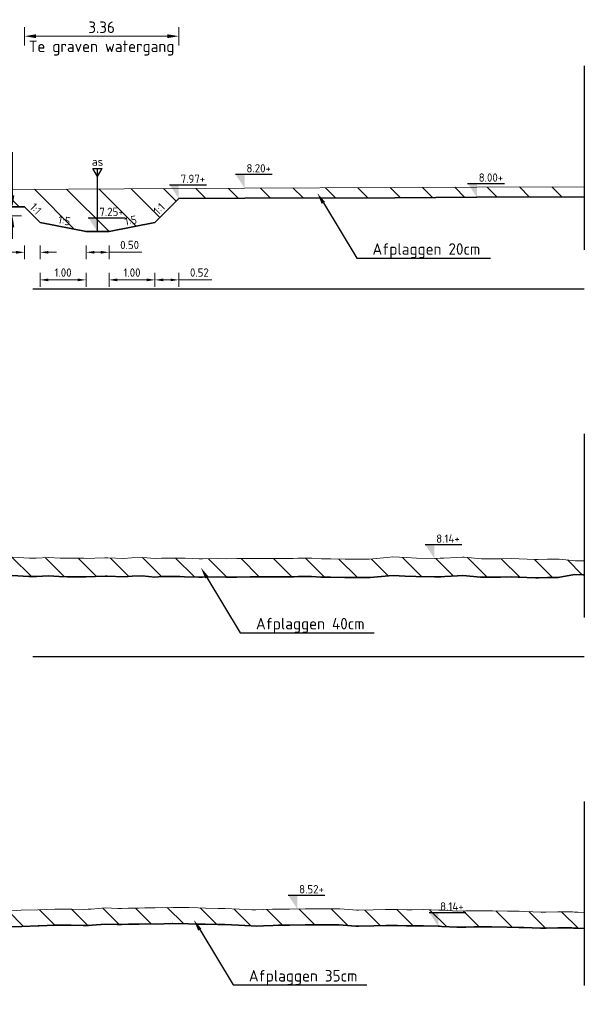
# Model space of a CAD drawing. Header units: metres. Extents: x 199581 to 207779, y 462378 to 466293.
# Tile 27 of 134: x 207321 to 207333, y 465966 to 465987. Entities that reach past the tile are written whole.
import ezdxf
from ezdxf import colors
from ezdxf.entities.mleader import LeaderData, LeaderLine
from ezdxf.enums import TextEntityAlignment as Align
from ezdxf.math import Vec2, Vec3

# ---------------------------------------------------------------- set-up
doc = ezdxf.new("R2010")
doc.units = ezdxf.units.M
doc.linetypes.add('AL-NAP_LIJN', pattern=[15.25, 12, -1.5, 0.25, -1.5])
doc.linetypes.add('XX-AFBREEK', pattern=[7, 4, -1, 1, -1])
doc.layers.get('0').update_dxf_attribs({"lineweight": 25})
for name, color, linetype, lineweight in [('B-WE-GR-MAAIVELD-G-GRIJS', 253, 'GW-MAAIVELD', 13), ('N-WE-AM-AS-SD', 10, 'Continuous', 25), ('N-WE-GW-MAAIVELD-GD', 90, 'GW-MAAIVELD', 35), ('N-WE-GW-ONTGRAVING-WERK-AD', 253, 'Continuous', 18), ('X-XX-AL-AFBREEKLIJN-GD', 250, 'XX-AFBREEK', 25), ('X-XX-AL-M', 7, 'Continuous', 18), ('X-XX-AL-NAP-GD', 253, 'AL-NAP_LIJN', 25), ('X-XX-AL-PEILMAAT-BEST-SD', 251, 'Continuous', 25), ('X-XX-AL-PEILMAAT-SD', 7, 'Continuous', 25), ('X-XX-AL-REFERENTIE-T25', 7, 'Continuous', 25), ('X-XX-AL-T18', 10, 'Continuous', 18)]:
    doc.layers.add(name, color=color, linetype=linetype, lineweight=lineweight)
doc.styles.add('NLCS-ISO', font='NLCS-ISO.ttf')
doc.styles.add('NLCS-ISO-M100-T18', font='NLCS-ISO.ttf', dxfattribs={"height": 0.18})
doc.styles.add('NLCS-ISO-M100-T25', font='NLCS-ISO.ttf', dxfattribs={"height": 0.25})
doc.styles.add('NLCS-ISO-M50-T18', font='isocpeur.ttf', dxfattribs={"height": 0.09})
doc.linetypes.add('GW-MAAIVELD', pattern='A,12,[40,NLCS.SHX,S=1,R=0,X=0,Y=-0.5],12', length=24)
doc.dimstyles.new('NLCS-M100-T18-PIJL_L2_H1', dxfattribs={"dimscale": 0.1, "dimtxt": 2.5, "dimasz": 1.8, "dimexe": 2, "dimexo": 2, "dimgap": 0.7, "dimtad": 1, "dimzin": 0, "dimdsep": 46, "dimtxsty": 'NLCS-ISO-M100-T18', "dimcen": 0, "dimdle": 2, "dimclrd": 256, "dimclre": 256, "dimclrt": 10, "dimadec": 1, "dimazin": 0, "dimtfac": 1, "dimtdec": 3, "dimtofl": 0, "dimtmove": 0, "dimatfit": 3, "dimfxl": 2, "dimfxlon": 1, "dimtfillclr": 256, "dimtolj": 1, "dimtzin": 0, "dimlwd": -1, "dimlwe": -1, "dimarcsym": 0})
doc.dimstyles.new('NLCS-M100-T25-PIJL_L2_H1', dxfattribs={"dimscale": 0.1, "dimtxt": 2.5, "dimasz": 2.5, "dimexe": 2, "dimexo": 2, "dimgap": 0.7, "dimtad": 1, "dimzin": 0, "dimdsep": 46, "dimtxsty": 'NLCS-ISO-M100-T25', "dimcen": 0, "dimdle": 2, "dimclrd": 256, "dimclre": 256, "dimclrt": 256, "dimadec": 1, "dimazin": 0, "dimtfac": 1, "dimtdec": 3, "dimtofl": 0, "dimtmove": 0, "dimatfit": 3, "dimfxl": 2, "dimfxlon": 1, "dimtfillclr": 256, "dimtolj": 1, "dimtzin": 0, "dimlwd": -1, "dimlwe": -1, "dimarcsym": 0})
pattern_1 = [(135, (0, 0), (-0.3535533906, -0.3535533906), [])]

# ---------------------------------------------------------------- blocks, each defined once
blk = doc.blocks.new('SAL-PEILMAAT_INFRACAD_H01-SOD')
blk.add_line((-2, 3), (6, 3))
blk.add_solid([(-2, 3), (0, 3), (0, 0)])
at = {"style": 'NLCS-ISO'}
blk.add_attdef('...', (0.4, 3.4), '', height=1.8, dxfattribs=at)
blk = doc.blocks.new('SAM-AS-D')
for p, q in [((0, 3), (-0.25, 3.433)), ((0.25, 3.433), (-0.25, 3.433)), ((0, 0), (0, 3.433)), ((0, 3), (0.25, 3.433))]:
    blk.add_line(p, q)
blk = doc.blocks.new('*D157')
at = {"layer": 'X-XX-AL-M', "transparency": 16777216}
for p, q in [((207322.321, 465982.54), (207322.321, 465982.24)), ((207322.501, 465982.39), (207322.641, 465982.39)), ((207322.821, 465982.54), (207322.821, 465982.24)), ((207322.821, 465982.39), (207323.537, 465982.39))]:
    blk.add_line(p, q, dxfattribs=at)
for points in [[(207322.501, 465982.42), (207322.501, 465982.36), (207322.321, 465982.39)], [(207322.641, 465982.42), (207322.641, 465982.36), (207322.821, 465982.39)]]:
    blk.add_solid(points, dxfattribs=at)
at = {"layer": 'X-XX-AL-M', "transparency": 16777216, "insert": (207323.269, 465982.55), "char_height": 0.18, "attachment_point": 5, "style": 'NLCS-ISO-M100-T18'}
blk.add_mtext('\\A1;0.50', dxfattribs=at)
blk = doc.blocks.new('*D159')
at = {"layer": 'X-XX-AL-M', "transparency": 16777216}
for p, q in [((207321.321, 465981.94), (207321.321, 465981.64)), ((207322.141, 465981.79), (207321.501, 465981.79)), ((207322.321, 465981.94), (207322.321, 465981.64))]:
    blk.add_line(p, q, dxfattribs=at)
for points in [[(207321.501, 465981.82), (207321.501, 465981.76), (207321.321, 465981.79)], [(207322.141, 465981.82), (207322.141, 465981.76), (207322.321, 465981.79)]]:
    blk.add_solid(points, dxfattribs=at)
at = {"layer": 'X-XX-AL-M', "transparency": 16777216, "insert": (207321.821, 465981.95), "char_height": 0.18, "attachment_point": 5, "style": 'NLCS-ISO-M100-T18'}
blk.add_mtext('\\A1;1.00', dxfattribs=at)
blk = doc.blocks.new('*D158')
at = {"layer": 'X-XX-AL-M', "transparency": 16777216}
for p, q in [((207322.821, 465981.94), (207322.821, 465981.64)), ((207323.001, 465981.79), (207323.641, 465981.79)), ((207323.821, 465981.94), (207323.821, 465981.64))]:
    blk.add_line(p, q, dxfattribs=at)
for points in [[(207323.001, 465981.82), (207323.001, 465981.76), (207322.821, 465981.79)], [(207323.641, 465981.82), (207323.641, 465981.76), (207323.821, 465981.79)]]:
    blk.add_solid(points, dxfattribs=at)
at = {"layer": 'X-XX-AL-M', "transparency": 16777216, "insert": (207323.321, 465981.95), "char_height": 0.18, "attachment_point": 5, "style": 'NLCS-ISO-M100-T18'}
blk.add_mtext('\\A1;1.00', dxfattribs=at)
blk = doc.blocks.new('*D160')
at = {"layer": 'X-XX-AL-M', "transparency": 16777216}
for p, q in [((207320.801, 465982.39), (207320.067, 465982.39)), ((207320.981, 465982.54), (207320.981, 465982.24)), ((207321.321, 465982.54), (207321.321, 465982.24)), ((207321.501, 465982.39), (207321.681, 465982.39))]:
    blk.add_line(p, q, dxfattribs=at)
for points in [[(207320.801, 465982.42), (207320.801, 465982.36), (207320.981, 465982.39)], [(207321.501, 465982.42), (207321.501, 465982.36), (207321.321, 465982.39)]]:
    blk.add_solid(points, dxfattribs=at)
at = {"layer": 'X-XX-AL-M', "transparency": 16777216, "insert": (207320.344, 465982.55), "char_height": 0.18, "attachment_point": 5, "style": 'NLCS-ISO-M100-T18'}
blk.add_mtext('\\A1;0.34', dxfattribs=at)
blk = doc.blocks.new('*D161')
at = {"layer": 'X-XX-AL-M', "transparency": 16777216}
for p, q in [((207323.821, 465981.94), (207323.821, 465981.64)), ((207324.001, 465981.79), (207324.159, 465981.79)), ((207324.339, 465981.94), (207324.339, 465981.64)), ((207324.339, 465981.79), (207325.055, 465981.79))]:
    blk.add_line(p, q, dxfattribs=at)
for points in [[(207324.001, 465981.82), (207324.001, 465981.76), (207323.821, 465981.79)], [(207324.159, 465981.82), (207324.159, 465981.76), (207324.339, 465981.79)]]:
    blk.add_solid(points, dxfattribs=at)
at = {"layer": 'X-XX-AL-M', "transparency": 16777216, "insert": (207324.787, 465981.95), "char_height": 0.18, "attachment_point": 5, "style": 'NLCS-ISO-M100-T18'}
blk.add_mtext('\\A1;0.52', dxfattribs=at)
blk = doc.blocks.new('*D212')
at = {"layer": 'X-XX-AL-M', "transparency": 16777216}
for p, q in [((207320.981, 465986.89), (207320.981, 465987.29)), ((207321.231, 465987.09), (207324.089, 465987.09)), ((207324.339, 465986.89), (207324.339, 465987.29))]:
    blk.add_line(p, q, dxfattribs=at)
for points in [[(207321.231, 465987.132), (207321.231, 465987.049), (207320.981, 465987.09)], [(207324.089, 465987.132), (207324.089, 465987.049), (207324.339, 465987.09)]]:
    blk.add_solid(points, dxfattribs=at)
at = {"layer": 'X-XX-AL-M', "transparency": 16777216, "insert": (207322.66, 465987.285), "char_height": 0.25, "attachment_point": 5, "style": 'NLCS-ISO-M100-T25'}
blk.add_mtext('\\A1;3.36', dxfattribs=at)
blk = doc.blocks.new('*D234')
at = {"layer": 'X-XX-AL-M', "transparency": 16777216}
for p, q in [((207320.72, 465983.63), (207320.72, 465984.57)), ((207320.52, 465983.38), (207320.92, 465983.38)), ((207320.92, 465983.18), (207320.52, 465983.18)), ((207320.72, 465982.93), (207320.72, 465982.68))]:
    blk.add_line(p, q, dxfattribs=at)
for points in [[(207320.678, 465983.63), (207320.761, 465983.63), (207320.72, 465983.38)], [(207320.678, 465982.93), (207320.761, 465982.93), (207320.72, 465983.18)]]:
    blk.add_solid(points, dxfattribs=at)
at = {"layer": 'X-XX-AL-M', "transparency": 16777216, "insert": (207320.525, 465984.225), "char_height": 0.25, "attachment_point": 5, "rotation": 90, "style": 'NLCS-ISO-M100-T25'}
blk.add_mtext('\\A1;0.20', dxfattribs=at)

msp = doc.modelspace()

# ---------------------------------------------------------------- hatches: boundary and pattern name
at = {"layer": 'N-WE-GW-ONTGRAVING-WERK-AD'}
h = msp.add_hatch(dxfattribs=at)
h.set_pattern_fill('AGW-WERK_ONTGRAVEN-SO', color=256, scale=0.1, pattern_type=2)
h.set_pattern_definition(pattern_1)
h.paths.add_polyline_path([(207324.339, 465983.558), (207325.773, 465983.567), (207329.04, 465983.578), (207330.823, 465983.586), (207333.161, 465983.597), (207333.161, 465983.817), (207330.822, 465983.806), (207329.039, 465983.798), (207325.771, 465983.787), (207323.153, 465983.771), (207320.721, 465983.757), (207317.267, 465983.74), (207315.671, 465983.731), (207310.885, 465983.555), (207308.085, 465983.408), (207315.983, 465983.38), (207319.981, 465983.38), (207320.981, 465983.38), (207321.321, 465983.04), (207322.321, 465982.84), (207322.821, 465982.84), (207323.821, 465983.04)])
h = msp.add_hatch(dxfattribs=at)
h.set_pattern_fill('AGW-WERK_ONTGRAVEN-SO', color=256, scale=0.1, pattern_type=2)
h.set_pattern_definition(pattern_1)
h.paths.add_polyline_path([(207319.784, 465975.394), (207319.871, 465975.398), (207320.187, 465975.391), (207320.248, 465975.387), (207320.517, 465975.37), (207320.678, 465975.36), (207320.716, 465975.361), (207321.078, 465975.341), (207321.246, 465975.337), (207321.504, 465975.352), (207321.74, 465975.338), (207321.909, 465975.335), (207322.264, 465975.335), (207322.318, 465975.332), (207322.522, 465975.338), (207322.734, 465975.344), (207322.779, 465975.343), (207323.151, 465975.33), (207323.328, 465975.345), (207323.54, 465975.35), (207323.82, 465975.327), (207323.974, 465975.336), (207324.356, 465975.341), (207324.463, 465975.335), (207324.769, 465975.325), (207324.857, 465975.323), (207325.19, 465975.329), (207325.373, 465975.326), (207325.601, 465975.327), (207325.894, 465975.33), (207326.008, 465975.33), (207326.42, 465975.331), (207326.45, 465975.331), (207326.838, 465975.331), (207326.938, 465975.337), (207327.226, 465975.338), (207327.427, 465975.326), (207327.638, 465975.321), (207327.953, 465975.317), (207328.05, 465975.315), (207328.419, 465975.314), (207328.469, 465975.314), (207328.5, 465975.315), (207328.911, 465975.354), (207329.002, 465975.362), (207329.263, 465975.349), (207329.497, 465975.337), (207329.902, 465975.332), (207330.045, 465975.335), (207330.124, 465975.34), (207330.405, 465975.352), (207330.517, 465975.357), (207330.906, 465975.323), (207331.062, 465975.324), (207331.336, 465975.322), (207331.577, 465975.33), (207331.723, 465975.324), (207332.099, 465975.308), (207332.164, 465975.312), (207332.361, 465975.314), (207332.561, 465975.317), (207332.592, 465975.317), (207332.95, 465975.381), (207333.13, 465975.377), (207333.161, 465975.377), (207333.161, 465975.677), (207333.129, 465975.677), (207332.969, 465975.68), (207332.612, 465975.717), (207332.559, 465975.717), (207332.357, 465975.714), (207332.15, 465975.712), (207332.095, 465975.709), (207331.74, 465975.723), (207331.578, 465975.731), (207331.331, 465975.722), (207331.061, 465975.724), (207330.921, 465975.723), (207330.544, 465975.757), (207330.512, 465975.758), (207330.388, 465975.752), (207330.102, 465975.74), (207330.027, 465975.735), (207329.899, 465975.732), (207329.511, 465975.737), (207329.283, 465975.749), (207328.994, 465975.763), (207328.874, 465975.752), (207328.475, 465975.714), (207328.418, 465975.714), (207328.055, 465975.715), (207327.96, 465975.717), (207327.646, 465975.721), (207327.443, 465975.726), (207327.236, 465975.738), (207326.926, 465975.737), (207326.827, 465975.731), (207326.449, 465975.731), (207326.417, 465975.731), (207326.409, 465975.731), (207326.008, 465975.73), (207325.892, 465975.73), (207325.598, 465975.727), (207325.375, 465975.726), (207325.189, 465975.729), (207324.858, 465975.723), (207324.779, 465975.725), (207324.48, 465975.735), (207324.37, 465975.741), (207324.341, 465975.741), (207323.961, 465975.736), (207323.824, 465975.728), (207323.551, 465975.75), (207323.307, 465975.744), (207323.142, 465975.731), (207322.79, 465975.743), (207322.732, 465975.744), (207322.511, 465975.738), (207322.323, 465975.733), (207322.273, 465975.735), (207321.913, 465975.735), (207321.756, 465975.738), (207321.504, 465975.753), (207321.239, 465975.737), (207321.094, 465975.741), (207320.723, 465975.761), (207320.685, 465975.76), (207320.542, 465975.769), (207320.275, 465975.786), (207320.206, 465975.791), (207319.866, 465975.798), (207319.689, 465975.789), (207319.457, 465975.79), (207319.172, 465975.794), (207319.047, 465975.79), (207318.648, 465975.741), (207318.572, 465975.748), (207318.228, 465975.776), (207318.138, 465975.773), (207317.819, 465975.756), (207317.621, 465975.759), (207317.409, 465975.77), (207317.104, 465975.751), (207317, 465975.734), (207316.589, 465975.686), (207316.181, 465975.678), (207316.07, 465975.673), (207315.771, 465975.641), (207315.553, 465975.634), (207315.362, 465975.631), (207315.036, 465975.613), (207314.953, 465975.604), (207314.634, 465975.592), (207314.543, 465975.587), (207314.519, 465975.587), (207314.134, 465975.588), (207314.002, 465975.588), (207313.724, 465975.595), (207313.485, 465975.545), (207313.4, 465975.512), (207313.315, 465975.484), (207313.057, 465975.37), (207315.641, 465975.37), (207316.641, 465975.29), (207316.911, 465975.02), (207317.911, 465974.82), (207318.411, 465974.82), (207319.411, 465975.02)])
h = msp.add_hatch(dxfattribs=at)
h.set_pattern_fill('AGW-WERK_ONTGRAVEN-SO', color=256, scale=0.1, pattern_type=2)
h.set_pattern_definition(pattern_1)
h.paths.add_polyline_path([(207299.745, 465967.926), (207299.752, 465967.927), (207299.765, 465967.927), (207300.117, 465967.951), (207300.327, 465967.953), (207300.482, 465967.953), (207300.743, 465967.964), (207300.847, 465967.968), (207300.908, 465967.969), (207301.211, 465967.972), (207301.49, 465967.966), (207301.576, 465967.967), (207301.721, 465967.968), (207301.941, 465967.973), (207302.072, 465967.976), (207302.306, 465967.97), (207302.654, 465967.971), (207302.671, 465967.972), (207302.699, 465967.971), (207303.035, 465967.96), (207303.235, 465967.962), (207303.4, 465967.965), (207303.677, 465967.961), (207303.765, 465967.963), (207303.817, 465967.963), (207304.13, 465967.97), (207304.399, 465967.96), (207304.494, 465967.957), (207304.655, 465967.962), (207304.859, 465967.967), (207304.981, 465967.966), (207305.224, 465967.97), (207305.563, 465967.982), (207305.589, 465967.983), (207305.633, 465967.983), (207305.954, 465967.987), (207306.144, 465967.991), (207306.318, 465967.99), (207306.611, 465967.982), (207306.683, 465967.981), (207306.726, 465967.982), (207307.048, 465967.997), (207307.308, 465967.998), (207307.413, 465967.996), (207307.589, 465968), (207307.777, 465968), (207307.89, 465967.999), (207308.331, 465968.008), (207308.503, 465968.009), (207308.567, 465968.004), (207308.872, 465967.981), (207309.053, 465967.985), (207309.237, 465967.996), (207309.545, 465967.996), (207309.601, 465967.995), (207309.635, 465967.995), (207309.966, 465967.996), (207310.217, 465967.991), (207310.331, 465967.991), (207310.523, 465967.991), (207310.696, 465967.994), (207310.799, 465967.993), (207311.061, 465967.993), (207311.38, 465967.99), (207311.425, 465967.991), (207311.501, 465967.989), (207311.79, 465967.992), (207311.962, 465967.991), (207312.155, 465968.001), (207312.479, 465968.005), (207312.52, 465968.007), (207312.544, 465968.007), (207312.884, 465968.013), (207313.126, 465968.015), (207313.249, 465968.018), (207313.457, 465968.01), (207313.614, 465968.004), (207313.707, 465968.008), (207313.979, 465968.024), (207314.289, 465968.023), (207314.344, 465968.022), (207314.435, 465968.021), (207314.708, 465968.014), (207314.871, 465968.024), (207315.073, 465968.025), (207315.441, 465968.004), (207315.453, 465968.004), (207315.803, 465968.016), (207316.035, 465968.021), (207316.167, 465968.02), (207316.391, 465968.026), (207316.532, 465968.029), (207316.616, 465968.029), (207316.897, 465968.03), (207317.198, 465968.023), (207317.262, 465968.023), (207317.369, 465968.023), (207317.627, 465968.022), (207317.78, 465968.025), (207317.991, 465968.032), (207318.347, 465968.036), (207318.36, 465968.036), (207318.721, 465968.04), (207318.943, 465968.045), (207319.325, 465968.058), (207319.451, 465968.06), (207319.525, 465968.06), (207319.819, 465968.06), (207320.107, 465968.06), (207320.303, 465968.061), (207320.545, 465968.063), (207320.689, 465968.066), (207320.91, 465968.078), (207321.274, 465968.088), (207321.639, 465968.105), (207321.852, 465968.105), (207322.004, 465968.102), (207322.259, 465968.098), (207322.369, 465968.1), (207322.434, 465968.102), (207322.734, 465968.129), (207323.016, 465968.121), (207323.098, 465968.118), (207323.237, 465968.124), (207323.463, 465968.126), (207323.598, 465968.133), (207323.828, 465968.13), (207324.179, 465968.143), (207324.195, 465968.144), (207324.557, 465968.136), (207324.761, 465968.13), (207324.922, 465968.125), (207325.193, 465968.12), (207325.287, 465968.118), (207325.343, 465968.117), (207325.652, 465968.104), (207325.925, 465968.089), (207326.017, 465968.087), (207326.171, 465968.093), (207326.381, 465968.101), (207326.507, 465968.102), (207326.746, 465968.104), (207327.095, 465968.109), (207327.149, 465968.109), (207327.476, 465968.111), (207327.67, 465968.113), (207327.841, 465968.112), (207328.127, 465968.088), (207328.205, 465968.082), (207328.252, 465968.081), (207328.57, 465968.089), (207328.834, 465968.098), (207328.935, 465968.099), (207329.105, 465968.096), (207329.3, 465968.092), (207329.415, 465968.09), (207329.664, 465968.093), (207330.016, 465968.082), (207330.083, 465968.078), (207330.394, 465968.063), (207330.579, 465968.064), (207330.759, 465968.069), (207331.061, 465968.068), (207331.124, 465968.068), (207331.161, 465968.067), (207331.488, 465968.059), (207331.743, 465968.058), (207331.853, 465968.055), (207332.039, 465968.048), (207332.218, 465968.038), (207332.324, 465968.039), (207332.583, 465968.047), (207332.906, 465968.044), (207332.947, 465968.04), (207333.017, 465968.039), (207333.161, 465968.031), (207333.161, 465967.681), (207333.003, 465967.689), (207332.926, 465967.691), (207332.888, 465967.694), (207332.587, 465967.697), (207332.332, 465967.689), (207332.21, 465967.688), (207332.023, 465967.698), (207331.842, 465967.705), (207331.737, 465967.708), (207331.483, 465967.709), (207331.151, 465967.717), (207331.118, 465967.718), (207331.061, 465967.718), (207330.763, 465967.719), (207330.585, 465967.714), (207330.387, 465967.713), (207330.063, 465967.728), (207330.01, 465967.732), (207329.984, 465967.733), (207329.661, 465967.743), (207329.413, 465967.739), (207329.292, 465967.743), (207329.099, 465967.746), (207328.933, 465967.749), (207328.841, 465967.748), (207328.581, 465967.739), (207328.253, 465967.731), (207328.187, 465967.732), (207328.098, 465967.74), (207327.825, 465967.762), (207327.671, 465967.763), (207327.479, 465967.761), (207327.148, 465967.759), (207327.109, 465967.759), (207327.09, 465967.759), (207326.75, 465967.754), (207326.509, 465967.752), (207326.389, 465967.751), (207326.184, 465967.743), (207326.02, 465967.737), (207325.912, 465967.739), (207325.635, 465967.754), (207325.332, 465967.767), (207325.279, 465967.768), (207325.186, 465967.77), (207324.913, 465967.775), (207324.75, 465967.78), (207324.549, 465967.786), (207324.208, 465967.794), (207324.197, 465967.794), (207323.833, 465967.78), (207323.605, 465967.783), (207323.474, 465967.776), (207323.245, 465967.774), (207323.1, 465967.768), (207323.006, 465967.771), (207322.744, 465967.778), (207322.456, 465967.753), (207322.378, 465967.75), (207322.259, 465967.748), (207321.998, 465967.752), (207321.848, 465967.755), (207321.647, 465967.755), (207321.299, 465967.739), (207321.288, 465967.738), (207321.279, 465967.738), (207320.924, 465967.728), (207320.701, 465967.716), (207320.55, 465967.713), (207320.306, 465967.711), (207320.131, 465967.71), (207319.411, 465966.99), (207318.411, 465966.79), (207317.911, 465966.79), (207316.911, 465966.99), (207316.23, 465967.671), (207315.23, 465967.671), (207315.23, 465967.551), (207311.233, 465967.551), (207311.233, 465967.642), (207311.059, 465967.643), (207310.796, 465967.643), (207310.696, 465967.644), (207310.527, 465967.641), (207310.331, 465967.641), (207310.213, 465967.641), (207309.963, 465967.646), (207309.608, 465967.645), (207309.543, 465967.646), (207309.247, 465967.646), (207309.068, 465967.636), (207308.863, 465967.631), (207308.539, 465967.655), (207308.492, 465967.659), (207308.472, 465967.659), (207308.336, 465967.658), (207307.891, 465967.649), (207307.776, 465967.65), (207307.592, 465967.65), (207307.413, 465967.646), (207307.306, 465967.648), (207307.057, 465967.647), (207306.736, 465967.632), (207306.682, 465967.631), (207306.603, 465967.632), (207306.313, 465967.64), (207306.147, 465967.641), (207305.959, 465967.638), (207305.637, 465967.633), (207305.592, 465967.633), (207305.571, 465967.632), (207305.233, 465967.62), (207304.982, 465967.616), (207304.862, 465967.617), (207304.664, 465967.612), (207304.495, 465967.607), (207304.388, 465967.61), (207304.127, 465967.62), (207303.824, 465967.613), (207303.77, 465967.613), (207303.677, 465967.611), (207303.402, 465967.615), (207303.241, 465967.612), (207303.031, 465967.61), (207302.69, 465967.621), (207302.67, 465967.622), (207302.658, 465967.621), (207302.302, 465967.62), (207302.071, 465967.626), (207301.948, 465967.623), (207301.726, 465967.618), (207301.58, 465967.617), (207301.489, 465967.616), (207301.21, 465967.622), (207300.913, 465967.619), (207300.857, 465967.618), (207300.757, 465967.614), (207300.489, 465967.603), (207300.329, 465967.603), (207300.131, 465967.601), (207299.756, 465967.576), (207299.386, 465967.586), (207299.181, 465967.582), (207299.053, 465967.572), (207298.823, 465967.551), (207298.693, 465967.536), (207298.613, 465967.529), (207298.326, 465967.502), (207298.161, 465967.486), (207298.161, 465967.837), (207298.293, 465967.85), (207298.581, 465967.877), (207298.658, 465967.884), (207298.787, 465967.899), (207299.023, 465967.92), (207299.163, 465967.932), (207299.388, 465967.936)])

# ---------------------------------------------------------------- linework, layer by layer
at = {"layer": 'B-WE-GR-MAAIVELD-G-GRIJS', "flags": 128}
for points in [[(207298.161, 465983.798), (207299.644, 465983.744), (207301.184, 465983.7), (207302.043, 465983.342), (207302.791, 465982.941), (207303.24, 465982.384), (207303.546, 465982.249), (207304.147, 465982.058), (207304.678, 465981.969), (207305.1, 465982.083), (207305.682, 465982.103), (207306.136, 465982.332), (207306.909, 465982.615), (207307.086, 465983.058), (207308.085, 465983.408), (207310.885, 465983.555), (207315.671, 465983.731), (207317.267, 465983.74), (207320.721, 465983.757), (207323.153, 465983.771), (207325.771, 465983.787), (207329.039, 465983.798), (207330.822, 465983.806), (207333.161, 465983.817)], [(207298.161, 465975.752), (207298.165, 465975.752), (207298.494, 465975.751), (207298.574, 465975.75), (207298.881, 465975.779), (207298.984, 465975.787), (207299.011, 465975.789), (207299.393, 465975.79), (207299.528, 465975.794), (207299.803, 465975.81), (207300.045, 465975.813), (207300.212, 465975.821), (207300.562, 465975.837), (207300.622, 465975.837), (207300.85, 465975.827), (207301.031, 465975.817), (207301.079, 465975.82), (207301.441, 465975.821), (207301.596, 465975.817), (207301.85, 465975.835), (207302.113, 465975.853), (207302.26, 465975.859), (207302.63, 465975.838), (207302.669, 465975.832), (207302.819, 465975.829), (207303.078, 465975.82), (207303.147, 465975.825), (207303.488, 465975.853), (207303.663, 465975.871), (207303.897, 465975.884), (207304.18, 465975.914), (207304.307, 465975.938), (207304.697, 465975.907), (207304.716, 465975.905), (207304.788, 465975.897), (207305.126, 465975.865), (207305.214, 465975.857), (207305.535, 465975.831), (207305.731, 465975.819), (207305.945, 465975.801), (207306.248, 465975.749), (207306.354, 465975.721), (207306.757, 465975.575), (207306.764, 465975.573), (207306.765, 465975.572), (207306.995, 465975.458), (207307.888, 465974.895), (207308.234, 465974.41), (207308.544, 465974.348), (207309.195, 465974.163), (207309.68, 465974.08), (207310.306, 465974.046), (207310.947, 465974.077), (207311.434, 465974.342), (207312.194, 465974.566), (207312.341, 465975.051), (207313.315, 465975.484), (207313.4, 465975.512), (207313.485, 465975.545), (207313.724, 465975.595), (207314.002, 465975.588), (207314.134, 465975.588), (207314.519, 465975.587), (207314.543, 465975.587), (207314.634, 465975.592), (207314.953, 465975.604), (207315.036, 465975.613), (207315.362, 465975.631), (207315.553, 465975.634), (207315.771, 465975.641), (207316.07, 465975.673), (207316.181, 465975.678), (207316.587, 465975.686), (207316.59, 465975.686), (207316.603, 465975.688), (207317, 465975.734), (207317.104, 465975.751), (207317.409, 465975.77), (207317.621, 465975.759), (207317.819, 465975.756), (207318.138, 465975.773), (207318.228, 465975.776), (207318.572, 465975.748), (207318.638, 465975.742), (207318.655, 465975.742), (207319.047, 465975.79), (207319.172, 465975.794), (207319.457, 465975.79), (207319.689, 465975.789), (207319.866, 465975.798), (207320.206, 465975.791), (207320.275, 465975.786), (207320.542, 465975.769), (207320.685, 465975.76), (207320.723, 465975.761), (207321.094, 465975.741), (207321.239, 465975.737), (207321.504, 465975.753), (207321.756, 465975.738), (207321.913, 465975.735), (207322.273, 465975.735), (207322.323, 465975.733), (207322.511, 465975.738), (207322.732, 465975.744), (207322.79, 465975.743), (207323.142, 465975.731), (207323.307, 465975.744), (207323.551, 465975.75), (207323.824, 465975.728), (207323.961, 465975.736), (207324.341, 465975.741), (207324.37, 465975.741), (207324.48, 465975.735), (207324.779, 465975.725), (207324.858, 465975.723), (207325.189, 465975.729), (207325.375, 465975.726), (207325.598, 465975.727), (207325.892, 465975.73), (207326.008, 465975.73), (207326.409, 465975.731), (207326.417, 465975.731), (207326.449, 465975.731), (207326.827, 465975.731), (207326.926, 465975.737), (207327.236, 465975.738), (207327.443, 465975.726), (207327.646, 465975.721), (207327.96, 465975.717), (207328.055, 465975.715), (207328.418, 465975.714), (207328.465, 465975.714), (207328.477, 465975.715), (207328.874, 465975.752), (207328.994, 465975.763), (207329.283, 465975.749), (207329.511, 465975.737), (207329.899, 465975.732), (207330.027, 465975.735), (207330.102, 465975.74), (207330.388, 465975.752), (207330.512, 465975.758), (207330.544, 465975.757), (207330.921, 465975.723), (207331.061, 465975.724), (207331.331, 465975.722), (207331.578, 465975.731), (207331.74, 465975.723), (207332.095, 465975.709), (207332.15, 465975.712), (207332.357, 465975.714), (207332.559, 465975.717), (207332.612, 465975.717), (207332.969, 465975.68), (207333.129, 465975.677), (207333.161, 465975.677)], [(207298.161, 465967.837), (207298.293, 465967.85), (207298.581, 465967.877), (207298.658, 465967.884), (207298.787, 465967.899), (207299.023, 465967.92), (207299.163, 465967.932), (207299.388, 465967.936), (207299.745, 465967.926), (207299.752, 465967.927), (207299.765, 465967.927), (207300.117, 465967.951), (207300.327, 465967.953), (207300.482, 465967.953), (207300.743, 465967.964), (207300.847, 465967.968), (207300.908, 465967.969), (207301.211, 465967.972), (207301.49, 465967.966), (207301.576, 465967.967), (207301.721, 465967.968), (207301.941, 465967.973), (207302.072, 465967.976), (207302.306, 465967.97), (207302.654, 465967.971), (207302.671, 465967.972), (207302.699, 465967.971), (207303.035, 465967.96), (207303.235, 465967.962), (207303.4, 465967.965), (207303.677, 465967.961), (207303.765, 465967.963), (207303.817, 465967.963), (207304.13, 465967.97), (207304.399, 465967.96), (207304.494, 465967.957), (207304.655, 465967.962), (207304.859, 465967.967), (207304.981, 465967.966), (207305.224, 465967.97), (207305.563, 465967.982), (207305.589, 465967.983), (207305.633, 465967.983), (207305.954, 465967.987), (207306.144, 465967.991), (207306.318, 465967.99), (207306.611, 465967.982), (207306.683, 465967.981), (207306.726, 465967.982), (207307.048, 465967.997), (207307.308, 465967.998), (207307.413, 465967.996), (207307.589, 465968), (207307.777, 465968), (207307.89, 465967.999), (207308.331, 465968.008), (207308.471, 465968.009), (207308.507, 465968.009), (207308.567, 465968.004), (207308.872, 465967.981), (207309.053, 465967.985), (207309.237, 465967.996), (207309.545, 465967.996), (207309.601, 465967.995), (207309.635, 465967.995), (207309.966, 465967.996), (207310.217, 465967.991), (207310.331, 465967.991), (207310.523, 465967.991), (207310.696, 465967.994), (207310.799, 465967.993), (207311.061, 465967.993), (207311.38, 465967.99), (207311.425, 465967.991), (207311.501, 465967.989), (207311.79, 465967.992), (207311.962, 465967.991), (207312.155, 465968.001), (207312.479, 465968.005), (207312.52, 465968.007), (207312.544, 465968.007), (207312.884, 465968.013), (207313.126, 465968.015), (207313.249, 465968.018), (207313.457, 465968.01), (207313.614, 465968.004), (207313.707, 465968.008), (207313.979, 465968.024), (207314.289, 465968.023), (207314.344, 465968.022), (207314.435, 465968.021), (207314.708, 465968.014), (207314.871, 465968.024), (207315.073, 465968.025), (207315.413, 465968.005), (207315.438, 465968.004), (207315.453, 465968.004), (207315.803, 465968.016), (207316.035, 465968.021), (207316.167, 465968.02), (207316.391, 465968.026), (207316.532, 465968.029), (207316.616, 465968.029), (207316.897, 465968.03), (207317.198, 465968.023), (207317.262, 465968.023), (207317.369, 465968.023), (207317.627, 465968.022), (207317.78, 465968.025), (207317.991, 465968.032), (207318.347, 465968.036), (207318.356, 465968.036), (207318.362, 465968.036), (207318.721, 465968.04), (207318.943, 465968.045), (207319.325, 465968.058), (207319.451, 465968.06), (207319.525, 465968.06), (207319.819, 465968.06), (207320.107, 465968.06), (207320.303, 465968.061), (207320.545, 465968.063), (207320.689, 465968.066), (207320.91, 465968.078), (207321.271, 465968.088), (207321.274, 465968.088), (207321.281, 465968.088), (207321.639, 465968.105), (207321.852, 465968.105), (207322.004, 465968.102), (207322.259, 465968.098), (207322.369, 465968.1), (207322.434, 465968.102), (207322.734, 465968.129), (207323.016, 465968.121), (207323.098, 465968.118), (207323.237, 465968.124), (207323.463, 465968.126), (207323.598, 465968.133), (207323.828, 465968.13), (207324.179, 465968.143), (207324.193, 465968.144), (207324.215, 465968.143), (207324.557, 465968.136), (207324.761, 465968.13), (207324.922, 465968.125), (207325.193, 465968.12), (207325.287, 465968.118), (207325.343, 465968.117), (207325.652, 465968.104), (207325.925, 465968.089), (207326.017, 465968.087), (207326.171, 465968.093), (207326.381, 465968.101), (207326.507, 465968.102), (207326.746, 465968.104), (207327.088, 465968.109), (207327.111, 465968.109), (207327.149, 465968.109), (207327.476, 465968.111), (207327.67, 465968.113), (207327.841, 465968.112), (207328.127, 465968.088), (207328.205, 465968.082), (207328.252, 465968.081), (207328.57, 465968.089), (207328.834, 465968.098), (207328.935, 465968.099), (207329.105, 465968.096), (207329.3, 465968.092), (207329.415, 465968.09), (207329.664, 465968.093), (207329.997, 465968.083), (207330.029, 465968.081), (207330.083, 465968.078), (207330.394, 465968.063), (207330.579, 465968.064), (207330.759, 465968.069), (207331.061, 465968.068), (207331.124, 465968.068), (207331.161, 465968.067), (207331.488, 465968.059), (207331.743, 465968.058), (207331.853, 465968.055), (207332.039, 465968.048), (207332.218, 465968.038), (207332.324, 465968.039), (207332.583, 465968.047), (207332.906, 465968.044), (207332.947, 465968.04), (207333.017, 465968.039), (207333.161, 465968.031)]]:
    msp.add_lwpolyline(points, dxfattribs=at)
at = {"layer": 'N-WE-GW-MAAIVELD-GD', "flags": 128}
for points in [[(207298.161, 465983.468), (207299.633, 465983.414), (207301.113, 465983.372), (207308.085, 465983.408), (207315.983, 465983.38), (207315.983, 465983.38), (207315.983, 465983.38), (207319.981, 465983.38), (207320.981, 465983.38), (207321.321, 465983.04), (207322.321, 465982.84), (207322.821, 465982.84), (207323.821, 465983.04), (207324.339, 465983.558), (207325.773, 465983.567), (207329.04, 465983.578), (207330.823, 465983.586), (207333.161, 465983.597)], [(207319.784, 465975.394), (207319.871, 465975.398), (207320.187, 465975.391), (207320.248, 465975.387), (207320.517, 465975.37), (207320.678, 465975.36), (207320.716, 465975.361), (207321.078, 465975.341), (207321.246, 465975.337), (207321.504, 465975.352), (207321.74, 465975.338), (207321.909, 465975.335), (207322.264, 465975.335), (207322.318, 465975.332), (207322.522, 465975.338), (207322.734, 465975.344), (207322.779, 465975.343), (207323.151, 465975.33), (207323.328, 465975.345), (207323.54, 465975.35), (207323.82, 465975.327), (207323.974, 465975.336), (207324.343, 465975.341), (207324.359, 465975.341), (207324.463, 465975.335), (207324.769, 465975.325), (207324.857, 465975.323), (207325.19, 465975.329), (207325.373, 465975.326), (207325.601, 465975.327), (207325.894, 465975.33), (207326.008, 465975.33), (207326.41, 465975.331), (207326.419, 465975.331), (207326.45, 465975.331), (207326.838, 465975.331), (207326.938, 465975.337), (207327.226, 465975.338), (207327.427, 465975.326), (207327.638, 465975.321), (207327.953, 465975.317), (207328.05, 465975.315), (207328.419, 465975.314), (207328.469, 465975.314), (207328.5, 465975.315), (207328.911, 465975.354), (207329.002, 465975.362), (207329.263, 465975.349), (207329.497, 465975.337), (207329.902, 465975.332), (207330.045, 465975.335), (207330.124, 465975.34), (207330.405, 465975.352), (207330.514, 465975.357), (207330.52, 465975.357), (207330.906, 465975.323), (207331.062, 465975.324), (207331.336, 465975.322), (207331.577, 465975.33), (207331.723, 465975.324), (207332.099, 465975.308), (207332.164, 465975.312), (207332.361, 465975.314), (207332.561, 465975.317), (207332.592, 465975.317), (207332.95, 465975.381), (207333.13, 465975.377), (207333.161, 465975.377)], [(207320.131, 465967.71), (207320.306, 465967.711), (207320.55, 465967.713), (207320.701, 465967.716), (207320.924, 465967.728), (207321.279, 465967.738), (207321.288, 465967.738), (207321.299, 465967.739), (207321.647, 465967.755), (207321.848, 465967.755), (207321.998, 465967.752), (207322.259, 465967.748), (207322.378, 465967.75), (207322.456, 465967.753), (207322.744, 465967.778), (207323.006, 465967.771), (207323.1, 465967.768), (207323.245, 465967.774), (207323.474, 465967.776), (207323.605, 465967.783), (207323.833, 465967.78), (207324.193, 465967.794), (207324.197, 465967.794), (207324.208, 465967.794), (207324.549, 465967.786), (207324.75, 465967.78), (207324.913, 465967.775), (207325.186, 465967.77), (207325.279, 465967.768), (207325.332, 465967.767), (207325.635, 465967.754), (207325.912, 465967.739), (207326.02, 465967.737), (207326.184, 465967.743), (207326.389, 465967.751), (207326.509, 465967.752), (207326.75, 465967.754), (207327.09, 465967.759), (207327.109, 465967.759), (207327.148, 465967.759), (207327.479, 465967.761), (207327.671, 465967.763), (207327.825, 465967.762), (207328.098, 465967.74), (207328.187, 465967.732), (207328.253, 465967.731), (207328.581, 465967.739), (207328.841, 465967.748), (207328.933, 465967.749), (207329.099, 465967.746), (207329.292, 465967.743), (207329.413, 465967.739), (207329.661, 465967.743), (207329.984, 465967.733), (207330.01, 465967.732), (207330.063, 465967.728), (207330.387, 465967.713), (207330.585, 465967.714), (207330.763, 465967.719), (207331.061, 465967.718), (207331.118, 465967.718), (207331.151, 465967.717), (207331.483, 465967.709), (207331.737, 465967.708), (207331.842, 465967.705), (207332.023, 465967.698), (207332.21, 465967.688), (207332.332, 465967.689), (207332.587, 465967.697), (207332.888, 465967.694), (207332.926, 465967.691), (207333.003, 465967.689), (207333.161, 465967.681)]]:
    msp.add_lwpolyline(points, dxfattribs=at)
at = {"layer": 'X-XX-AL-AFBREEKLIJN-GD', "flags": 128}
for points in [[(207333.161, 465986.444), (207333.161, 465982.444)], [(207333.161, 465978.444), (207333.161, 465974.444)], [(207333.161, 465970.444), (207333.161, 465966.444)]]:
    msp.add_lwpolyline(points, dxfattribs=at)
at = {"layer": 'X-XX-AL-NAP-GD', "flags": 128}
for points in [[(207333.161, 465981.59), (207298.161, 465981.59)], [(207333.161, 465973.59), (207298.161, 465973.59)]]:
    msp.add_lwpolyline(points, dxfattribs=at)

# ---------------------------------------------------------------- block references
at = {"layer": 'N-WE-AM-AS-SD', "xscale": -0.4, "yscale": 0.4, "zscale": 2}
msp.add_blockref('SAM-AS-D', (207322.571, 465982.84), dxfattribs=at)
at = {"layer": 'X-XX-AL-PEILMAAT-BEST-SD', "xscale": 0.1, "yscale": 0.1, "zscale": 0.1}
for p, values in [((207325.771, 465983.787), {'...': '8.20+'}), ((207329.899, 465975.732), {'...': '8.14+'}), ((207326.917, 465968.107), {'...': '8.52+'})]:
    msp.add_blockref('SAL-PEILMAAT_INFRACAD_H01-SOD', p, dxfattribs=at).add_auto_attribs(values)
at = {"layer": 'X-XX-AL-PEILMAAT-SD', "xscale": 0.1, "yscale": 0.1, "zscale": 0.1}
for p, values in [((207330.823, 465983.586), {'...': '8.00+'}), ((207324.339, 465983.558), {'...': '7.97+'}), ((207322.571, 465982.84), {'...': '7.25+'}), ((207329.984, 465967.733), {'...': '8.14+'})]:
    msp.add_blockref('SAL-PEILMAAT_INFRACAD_H01-SOD', p, dxfattribs=at).add_auto_attribs(values)

# ---------------------------------------------------------------- texts
at = {"layer": 'X-XX-AL-REFERENTIE-T25', "insert": (207321.075, 465986.995), "char_height": 0.25, "attachment_point": 1, "style": 'NLCS-ISO-M100-T25'}
msp.add_mtext_dynamic_manual_height_columns('Te graven watergang', width=3.80398, gutter_width=1.25, heights=[0], dxfattribs=at)
at = {"layer": 'X-XX-AL-T18', "style": 'NLCS-ISO-M50-T18'}
msp.add_text('as', height=0.18, dxfattribs=at).set_placement((207322.571, 465984.217), align=Align.BOTTOM_CENTER)
at = {"layer": 'X-XX-AL-T18', "style": 'NLCS-ISO-M100-T18'}
for s, rotation, p in [('1:1', 315, (207321.125, 465983.236)), ('1:1', 45, (207324.014, 465983.233)), ('1:5', 348.6901, (207321.821, 465982.94)), ('1:5', 11.3099, (207323.321, 465982.94))]:
    msp.add_text(s, height=0.18, rotation=rotation, dxfattribs=at).set_placement(p, align=Align.BOTTOM_CENTER)

# ---------------------------------------------------------------- dimensions: what is measured, and where the dimension line sits
at = {"layer": 'X-XX-AL-M'}
dim = msp.add_linear_dim(base=(207324.339, 465987.09), p1=(207320.981, 465983.38), p2=(207324.339, 465983.558), dimstyle='NLCS-M100-T25-PIJL_L2_H1', dxfattribs=at)
dim.commit()
dim.dimension.update_dxf_attribs({"geometry": '*D212', "text_midpoint": (207322.66, 465987.285)})
dim = msp.add_linear_dim(base=(207320.72, 465983.38), p1=(207322.321, 465983.18), p2=(207319.981, 465983.38), angle=90, dimstyle='NLCS-M100-T25-PIJL_L2_H1', dxfattribs=at)
dim.commit()
dim.dimension.update_dxf_attribs({"geometry": '*D234', "text_midpoint": (207320.525, 465984.225)})
for base, p1, p2, picture, middle in [((207324.339, 465981.79), (207323.821, 465983.04), (207324.339, 465983.558), '*D161', (207324.787, 465981.95)), ((207320.981, 465982.39), (207321.321, 465983.04), (207320.981, 465983.38), '*D160', (207320.344, 465982.55)), ((207321.321, 465981.79), (207322.321, 465982.84), (207321.321, 465983.04), '*D159', (207321.821, 465981.95)), ((207323.821, 465981.79), (207322.821, 465982.84), (207323.821, 465983.04), '*D158', (207323.321, 465981.95)), ((207322.821, 465982.39), (207322.321, 465982.84), (207322.821, 465982.84), '*D157', (207323.269, 465982.55))]:
    dim = msp.add_linear_dim(base=base, p1=p1, p2=p2, dimstyle='NLCS-M100-T18-PIJL_L2_H1', override={"dimexe": 1.5, "dimexo": 1.5, "dimclrt": 256, "dimfxl": 1.5}, dxfattribs=at)
    dim.commit()
    dim.dimension.update_dxf_attribs({"geometry": picture, "text_midpoint": middle})

# ---------------------------------------------------------------- leaders
at = {"layer": 'X-XX-AL-REFERENTIE-T25'}
ml = msp.add_multileader_mtext('Standard', dxfattribs=at)
ml.set_content('Afplaggen 20cm', color=256, style='NLCS-ISO-M100-T25')
ml.set_leader_properties(color=256, linetype='ByLayer', lineweight=-1)
ml.build(insert=Vec2(0, 0))
ml.multileader.update_dxf_attribs({"text_left_attachment_type": 5, "text_right_attachment_type": 5, "dogleg_length": 0.25, "arrow_head_size": 0.25})
ctx = ml.context
ctx.base_point, ctx.char_height, ctx.arrow_head_size, ctx.landing_gap_size, ctx.plane_origin = Vec3(207328.461, 465982.261), 0.25, 0.25, 0.09, Vec3(207327.354, 465983.678)
ctx.left_attachment, ctx.right_attachment = 5, 5
notes = []
notes.append((ctx, [(1, (1, 1, 0), (207328.211, 465982.261), (1, 0), 0.25, [(0, [(207327.354, 465983.678)], 0, [])])]))
ctx.mtext.insert, ctx.mtext.flow_direction = Vec3(207328.551, 465982.586), 5
ml = msp.add_multileader_mtext('Standard', dxfattribs=at)
ml.set_content('Afplaggen 40cm', color=256, style='NLCS-ISO-M100-T25')
ml.set_leader_properties(color=256, linetype='ByLayer', lineweight=-1)
ml.build(insert=Vec2(0, 0))
ml.multileader.update_dxf_attribs({"text_left_attachment_type": 5, "text_right_attachment_type": 5, "dogleg_length": 0.25, "arrow_head_size": 0.25})
ctx = ml.context
ctx.base_point, ctx.char_height, ctx.arrow_head_size, ctx.landing_gap_size, ctx.plane_origin = Vec3(207325.927, 465974.114), 0.25, 0.25, 0.09, Vec3(207324.82, 465975.532)
ctx.left_attachment, ctx.right_attachment = 5, 5
notes.append((ctx, [(1, (1, 1, 0), (207325.677, 465974.114), (1, 0), 0.25, [(0, [(207324.82, 465975.532)], 0, [])])]))
ctx.mtext.insert, ctx.mtext.flow_direction = Vec3(207326.017, 465974.439), 5
ml = msp.add_multileader_mtext('Standard', dxfattribs=at)
ml.set_content('Afplaggen 35cm', color=256, style='NLCS-ISO-M100-T25')
ml.set_leader_properties(color=256, linetype='ByLayer', lineweight=-1)
ml.build(insert=Vec2(0, 0))
ml.multileader.update_dxf_attribs({"text_left_attachment_type": 5, "text_right_attachment_type": 5, "dogleg_length": 0.25, "arrow_head_size": 0.25})
ctx = ml.context
ctx.base_point, ctx.char_height, ctx.arrow_head_size, ctx.landing_gap_size, ctx.plane_origin = Vec3(207325.772, 465966.454), 0.25, 0.25, 0.09, Vec3(207324.665, 465967.872)
ctx.left_attachment, ctx.right_attachment = 5, 5
notes.append((ctx, [(1, (1, 1, 0), (207325.522, 465966.454), (1, 0), 0.25, [(0, [(207324.665, 465967.872)], 0, [])])]))
ctx.mtext.insert, ctx.mtext.flow_direction = Vec3(207325.862, 465966.779), 5
for ctx, leaders in notes:
    for number, flags, end, landing, length, lines in leaders:
        leader = LeaderData()
        leader.index, (leader.has_last_leader_line, leader.has_dogleg_vector, leader.attachment_direction) = number, flags
        leader.last_leader_point, leader.dogleg_vector, leader.dogleg_length = Vec3(end), Vec3(landing), length
        for number, points, colour, breaks in lines:
            line = LeaderLine()
            line.index, line.vertices, line.color, line.breaks = number, Vec3.list(points), colors.encode_raw_color(colour), breaks
            leader.lines.append(line)
        ctx.leaders.append(leader)

doc.saveas('drawing.dxf')
